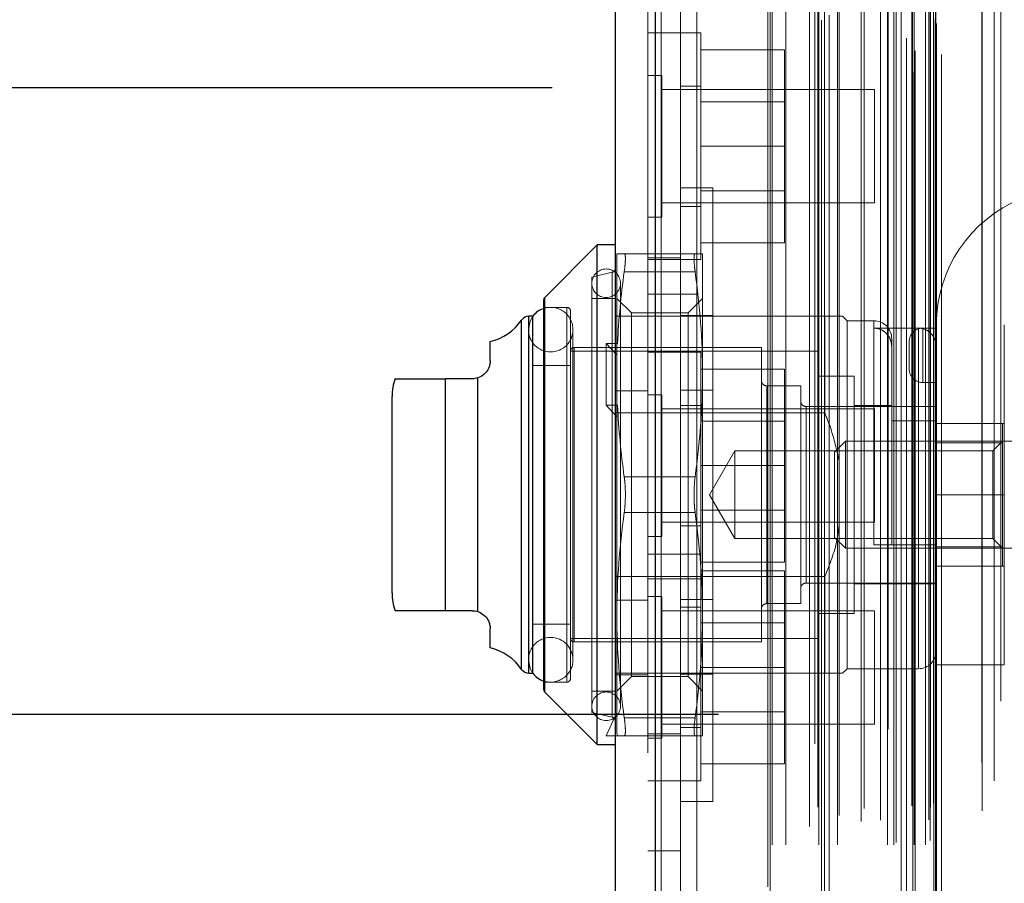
# Model space of a CAD drawing. Header units: inches. Extents: x 0.2 to 10.8, y 0.2 to 8.2.
# Tile 164 of 176: x 6.0025 to 6.1111, y 4.9747 to 5.0699. Entities that reach past the tile are written whole.
import ezdxf

# ---------------------------------------------------------------- set-up
doc = ezdxf.new("R2010")
doc.units = ezdxf.units.IN
doc.header["$MEASUREMENT"] = 0
doc.linetypes.add('HIDDEN', pattern=[0.07500000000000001, 0.05, -0.025])
doc.layers.add('DIMENSIONS', color=140, linetype='Continuous')
doc.styles.add('SLDTEXTSTYLE0', font='TXT', dxfattribs={"width": 0.7})
doc.dimstyles.new('SLDDIMSTYLE0', dxfattribs={"dimtxt": 0.0849609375, "dimasz": 0.13, "dimexe": 0, "dimexo": 0.0625, "dimgap": 0.021240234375, "dimtad": 0, "dimtih": 1, "dimtoh": 1, "dimlfac": 20, "dimrnd": 1e-09, "dimzin": 12, "dimdsep": 46, "dimtxsty": 'SLDTEXTSTYLE0', "dimsah": 1, "dimcen": 0.09, "dimadec": 0, "dimazin": 3, "dimtfac": 1, "dimtofl": 0, "dimtmove": 0, "dimatfit": 3, "dimfxl": 0, "dimfrac": 2, "dimtolj": 1, "dimtzin": 12, "dimarcsym": 0})
doc.dimstyles.new('SLDDIMSTYLE5', dxfattribs={"dimtxt": 0.0849609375, "dimasz": 0.13, "dimexe": 0, "dimexo": 0.0625, "dimgap": 0.021240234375, "dimtad": 0, "dimtih": 1, "dimtoh": 1, "dimdec": 4, "dimlfac": 20, "dimzin": 12, "dimdsep": 46, "dimtxsty": 'SLDTEXTSTYLE0', "dimsah": 1, "dimcen": 0.09, "dimadec": 0, "dimazin": 3, "dimtfac": 1, "dimtdec": 0, "dimtofl": 0, "dimtmove": 0, "dimatfit": 3, "dimfxl": 0, "dimfrac": 2, "dimtolj": 1, "dimtzin": 12, "dimarcsym": 0})

# ---------------------------------------------------------------- blocks, each defined once
blk = doc.blocks.new('_D_19')
at = {"layer": 'DIMENSIONS'}
blk.add_line((6.500331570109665, 5.39145029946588), (6.024666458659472, 5.39145029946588), dxfattribs=at)
for points in [[(6.149666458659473, 5.39145029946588), (6.184419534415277, 5.518305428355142), (6.144682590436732, 5.522885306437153)], [(6.201803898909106, 5.156273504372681), (6.252833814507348, 5.035046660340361), (6.286912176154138, 5.055990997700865)]]:
    blk.add_solid(points, dxfattribs=at)
at = {"layer": 'DIMENSIONS', "insert": (6.061264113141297, 5.314680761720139), "char_height": 0.08333333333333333, "attachment_point": 1, "style": 'SLDTEXTSTYLE0'}
blk.add_mtext('25°', dxfattribs=at)
blk = doc.blocks.new('_D_20')
at = {"layer": 'DIMENSIONS'}
for p, q in [((6.079613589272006, 4.993289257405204), (5.633181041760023, 4.993289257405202)), ((5.758181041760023, 4.993289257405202), (5.758181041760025, 4.1129049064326)), ((5.561267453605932, 3.958853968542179), (5.532737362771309, 3.958853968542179)), ((5.532737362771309, 3.958853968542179), (5.532737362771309, 3.823823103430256)), ((5.955094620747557, 3.958853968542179), (5.983624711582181, 3.958853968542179)), ((5.983624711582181, 3.958853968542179), (5.983624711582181, 3.823823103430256)), ((5.532737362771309, 3.823823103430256), (5.561267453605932, 3.823823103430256)), ((5.983624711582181, 3.823823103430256), (5.955094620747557, 3.823823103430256)), ((5.758181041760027, 2.869089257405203), (5.758181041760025, 3.804803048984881)), ((6.079613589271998, 2.869089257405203), (5.633181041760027, 2.869089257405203))]:
    blk.add_line(p, q, dxfattribs=at)
for points in [[(5.758181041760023, 4.993289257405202), (5.738181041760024, 4.863289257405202), (5.778181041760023, 4.863289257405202)], [(5.758181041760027, 2.869089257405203), (5.778181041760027, 2.999089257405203), (5.738181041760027, 2.999089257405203)]]:
    blk.add_solid(points, dxfattribs=at)
at = {"layer": 'DIMENSIONS', "char_height": 0.08333333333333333, "attachment_point": 1, "style": 'SLDTEXTSTYLE0'}
for s, insert in [('42.48', (5.596606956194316, 4.085296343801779)), ('1079.1', (5.561267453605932, 3.93124541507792))]:
    blk.add_mtext(s, dxfattribs=dict(at, insert=insert))
blk = doc.blocks.new('_D_21')
at = {"layer": 'DIMENSIONS'}
for p, q in [((6.061263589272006, 5.062439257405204), (5.218757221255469, 5.062439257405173)), ((5.343757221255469, 5.062439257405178), (5.343757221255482, 4.696759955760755)), ((5.146843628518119, 4.566628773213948), (5.118313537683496, 4.566628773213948)), ((5.118313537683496, 4.566628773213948), (5.118313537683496, 4.431597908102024)), ((5.540670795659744, 4.566628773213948), (5.569200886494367, 4.566628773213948)), ((5.569200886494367, 4.566628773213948), (5.569200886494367, 4.431597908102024)), ((5.118313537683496, 4.431597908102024), (5.146843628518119, 4.431597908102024)), ((5.569200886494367, 4.431597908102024), (5.540670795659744, 4.431597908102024)), ((5.343757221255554, 2.799889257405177), (5.343757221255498, 4.277546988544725)), ((6.061263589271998, 2.799889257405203), (5.218757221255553, 2.799889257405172))]:
    blk.add_line(p, q, dxfattribs=at)
for points in [[(5.343757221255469, 5.062439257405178), (5.323757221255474, 4.932439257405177), (5.363757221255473, 4.932439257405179)], [(5.343757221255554, 2.799889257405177), (5.363757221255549, 2.929889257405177), (5.32375722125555, 2.929889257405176)]]:
    blk.add_solid(points, dxfattribs=at)
at = {"layer": 'DIMENSIONS', "char_height": 0.08333333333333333, "attachment_point": 1, "style": 'SLDTEXTSTYLE0'}
for s, insert in [('45.25', (5.182183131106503, 4.693071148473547)), ('1149.4', (5.146843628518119, 4.539020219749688)), ('OPENING', (5.08172017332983, 4.38496930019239))]:
    blk.add_mtext(s, dxfattribs=dict(at, insert=insert))

msp = doc.modelspace()

# ---------------------------------------------------------------- linework, layer by layer
at = {"color": 7, "linetype": 'HIDDEN', "lineweight": 18}
for p, q in [((6.101046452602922, 2.764109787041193), (6.101046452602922, 5.098275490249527)), ((6.101046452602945, 2.764109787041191), (6.101046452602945, 5.098275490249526)), ((6.101301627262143, 2.766512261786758), (6.101301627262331, 5.095873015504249)), ((6.104206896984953, 2.766110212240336), (6.104206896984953, 5.096275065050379)), ((6.099763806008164, 2.767150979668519), (6.099763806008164, 5.0952342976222)), ((6.100995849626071, 5.095819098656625), (6.100995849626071, 2.766566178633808)), ((6.110739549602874, 5.094776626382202), (6.110739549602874, 2.767608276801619)), ((6.100359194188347, 2.767903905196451), (6.100359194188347, 5.094481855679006)), ((6.103627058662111, 2.769400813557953), (6.103627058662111, 5.092984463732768)), ((6.103643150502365, 2.769526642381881), (6.103643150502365, 5.092858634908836)), ((6.090959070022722, 2.769889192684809), (6.090959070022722, 5.092496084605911)), ((6.091818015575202, 2.770443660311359), (6.091818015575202, 5.091939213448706)), ((6.098325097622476, 5.091689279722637), (6.098325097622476, 2.770698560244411)), ((6.103356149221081, 2.769979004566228), (6.103356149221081, 5.092406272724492)), ((6.103356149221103, 2.769979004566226), (6.103356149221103, 5.092406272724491)), ((6.072669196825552, 5.090824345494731), (6.072669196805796, 2.771560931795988)), ((6.073294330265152, 2.771560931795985), (6.073294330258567, 5.090824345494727)), ((6.073294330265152, 5.090824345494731), (6.073294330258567, 2.771560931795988)), ((6.099745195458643, 2.771679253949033), (6.099745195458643, 5.090706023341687)), ((6.090250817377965, 5.090071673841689), (6.090250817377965, 2.772306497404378)), ((6.071806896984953, 5.089057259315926), (6.071806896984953, 2.773328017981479)), ((6.085299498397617, 2.773852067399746), (6.085299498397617, 5.088533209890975)), ((6.091309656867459, 2.773070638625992), (6.091309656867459, 5.089314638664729)), ((6.085039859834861, 2.77429050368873), (6.085039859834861, 5.08809477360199)), ((6.108677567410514, 5.088017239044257), (6.108677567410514, 2.774366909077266)), ((6.085539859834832, 2.778920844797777), (6.085539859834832, 5.083464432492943)), ((6.085539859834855, 2.778920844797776), (6.085539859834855, 5.083464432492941)), ((6.087059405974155, 2.778920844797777), (6.087059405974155, 5.083464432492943)), ((6.090553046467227, 5.083067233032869), (6.090553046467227, 2.779319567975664)), ((6.090680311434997, 2.778920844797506), (6.090680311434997, 5.083464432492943)), ((6.092747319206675, 2.778920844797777), (6.092747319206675, 5.083464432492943)), ((6.095670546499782, 5.082922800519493), (6.095670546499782, 2.779460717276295)), ((6.098249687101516, 2.778920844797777), (6.098249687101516, 5.083464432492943)), ((6.098953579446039, 5.083464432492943), (6.098953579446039, 2.778920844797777)), ((6.098953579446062, 2.778920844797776), (6.098953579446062, 5.083464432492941)), ((6.099203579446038, 2.779170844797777), (6.099203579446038, 5.083214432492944)), ((6.100953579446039, 5.083214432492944), (6.100953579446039, 2.779170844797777)), ((6.101203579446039, 2.778920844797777), (6.101203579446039, 5.083464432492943)), ((6.10120357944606, 5.083464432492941), (6.10120357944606, 2.778920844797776)), ((6.102447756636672, 2.778920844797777), (6.102447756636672, 5.083464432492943)), ((6.102447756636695, 2.778920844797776), (6.102447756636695, 5.083464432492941)), ((6.102953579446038, 2.779420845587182), (6.102953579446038, 5.082964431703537)), ((6.10295357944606, 2.779420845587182), (6.10295357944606, 5.082964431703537)), ((6.07720689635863, 5.081667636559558), (6.07720689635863, 5.039667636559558)), ((6.089644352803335, 2.780940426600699), (6.089644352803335, 5.081444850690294)), ((6.095342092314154, 2.781497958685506), (6.095342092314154, 5.080887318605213)), ((6.095342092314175, 2.781497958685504), (6.095342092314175, 5.080887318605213)), ((6.09747514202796, 2.781645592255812), (6.09747514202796, 5.080738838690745)), ((6.10280689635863, 5.081667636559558), (6.10280689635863, 2.780717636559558)), ((6.092908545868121, 2.782163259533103), (6.092908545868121, 5.080226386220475)), ((6.102995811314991, 2.783068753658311), (6.102995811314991, 5.07931652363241)), ((6.102995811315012, 2.783068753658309), (6.102995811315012, 5.079316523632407)), ((6.103324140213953, 2.783532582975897), (6.103324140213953, 5.078852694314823)), ((6.103324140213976, 2.783532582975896), (6.103324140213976, 5.078852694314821)), ((6.110039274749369, 2.785986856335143), (6.110039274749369, 5.076398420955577)), ((6.075406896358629, 5.072025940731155), (6.075406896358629, 5.039667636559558)), ((6.075406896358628, 5.068475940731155), (6.071806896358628, 5.068475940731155)), ((6.077656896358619, 5.068475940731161), (6.075406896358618, 5.068475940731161)), ((6.077656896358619, 5.055975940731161), (6.077656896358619, 5.068475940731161)), ((6.077656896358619, 5.066625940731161), (6.086906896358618, 5.066625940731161)), ((6.086906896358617, 5.055975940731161), (6.086906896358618, 5.066625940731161)), ((6.073369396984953, 5.063788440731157), (6.071806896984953, 5.063788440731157)), ((6.073369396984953, 5.055975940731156), (6.073369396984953, 5.063788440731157)), ((6.096806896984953, 5.062225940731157), (6.073369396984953, 5.062225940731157)), ((6.077656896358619, 5.06260094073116), (6.075406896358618, 5.06260094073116)), ((6.096806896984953, 5.055975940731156), (6.096806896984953, 5.062225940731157)), ((6.086906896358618, 5.06087344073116), (6.077656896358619, 5.06087344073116)), ((6.073369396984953, 5.048163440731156), (6.073369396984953, 5.055975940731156)), ((6.077656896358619, 5.04347594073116), (6.077656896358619, 5.055975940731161)), ((6.077656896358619, 5.055975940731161), (6.086906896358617, 5.055975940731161)), ((6.086906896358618, 5.045325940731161), (6.086906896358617, 5.055975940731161)), ((6.096806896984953, 5.049725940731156), (6.096806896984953, 5.055975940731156)), ((6.079006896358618, 5.05139090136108), (6.075406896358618, 5.05139090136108)), ((6.079006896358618, 5.05139090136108), (6.079006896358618, 5.017540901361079)), ((6.077656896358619, 5.05107844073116), (6.086906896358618, 5.05107844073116)), ((6.073369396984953, 5.049725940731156), (6.096806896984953, 5.049725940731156)), ((6.075406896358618, 5.04935094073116), (6.077656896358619, 5.04935094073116)), ((6.071806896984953, 5.048163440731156), (6.073369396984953, 5.048163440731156)), ((6.077656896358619, 5.045325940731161), (6.086906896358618, 5.045325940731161)), ((6.06840374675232, 5.034091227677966), (6.06840374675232, 5.044115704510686)), ((6.069218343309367, 5.044115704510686), (6.077037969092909, 5.044115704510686)), ((6.077852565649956, 5.030828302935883), (6.077852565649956, 5.044115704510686)), ((6.075406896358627, 5.043675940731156), (6.071806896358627, 5.043675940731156)), ((6.071806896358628, 5.043475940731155), (6.075406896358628, 5.043475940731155)), ((6.075406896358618, 5.04347594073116), (6.077656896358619, 5.04347594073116)), ((6.067901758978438, 5.042077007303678), (6.065647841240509, 5.041556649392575)), ((6.065647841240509, 5.017540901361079), (6.065647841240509, 5.041556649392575)), ((6.067901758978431, 4.993026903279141), (6.067901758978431, 5.042054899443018)), ((6.067901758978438, 4.993026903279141), (6.067901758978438, 5.042054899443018)), ((6.067901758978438, 4.993026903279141), (6.067901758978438, 5.042054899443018)), ((6.069218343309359, 5.042147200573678), (6.077037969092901, 5.042147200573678)), ((6.069218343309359, 5.042147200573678), (6.077037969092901, 5.042147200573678)), ((6.069218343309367, 5.042147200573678), (6.077037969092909, 5.042147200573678)), ((6.069218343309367, 5.042147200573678), (6.077037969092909, 5.042147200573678)), ((6.069218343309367, 5.042147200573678), (6.077037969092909, 5.042147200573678)), ((6.069218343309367, 5.042147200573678), (6.077037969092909, 5.042147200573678)), ((6.068797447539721, 4.994214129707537), (6.068797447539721, 5.040867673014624)), ((6.07720689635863, 5.039667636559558), (6.07180689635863, 5.039667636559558)), ((6.07540689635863, 5.039667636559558), (6.07540689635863, 2.822717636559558)), ((6.077206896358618, 2.822717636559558), (6.077206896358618, 5.039667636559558)), ((6.077206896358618, 2.822717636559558), (6.077206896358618, 5.039667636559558)), ((6.07720689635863, 5.039667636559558), (6.07720689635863, 2.822717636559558)), ((6.07720689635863, 5.039667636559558), (6.07720689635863, 2.822717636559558)), ((6.060448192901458, 5.039309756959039), (6.060448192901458, 4.995772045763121)), ((6.06044819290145, 4.99579396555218), (6.06044819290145, 5.039287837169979)), ((6.060448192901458, 4.99579396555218), (6.060448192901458, 5.039287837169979)), ((6.068206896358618, 5.039194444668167), (6.065647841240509, 5.039194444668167)), ((6.070002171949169, 5.037596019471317), (6.06840374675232, 5.039194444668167)), ((6.077852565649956, 5.039194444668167), (6.076254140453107, 5.037596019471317)), ((6.058707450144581, 5.037225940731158), (6.058707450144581, 4.997855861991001)), ((6.058707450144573, 4.997878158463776), (6.058707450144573, 5.037203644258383)), ((6.058707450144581, 4.997878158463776), (6.058707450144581, 5.037203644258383)), ((6.059151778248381, 5.037225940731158), (6.059134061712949, 5.037225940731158)), ((6.062891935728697, 5.038210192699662), (6.060332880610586, 5.038210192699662)), ((6.06289193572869, 4.996959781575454), (6.06289193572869, 5.038122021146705)), ((6.062891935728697, 4.996959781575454), (6.062891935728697, 5.038122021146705)), ((6.062891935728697, 4.996959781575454), (6.062891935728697, 5.038122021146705)), ((6.063285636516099, 5.017540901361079), (6.063285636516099, 5.037816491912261)), ((6.071806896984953, 5.037225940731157), (6.068206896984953, 5.037225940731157)), ((6.070002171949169, 4.997485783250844), (6.070002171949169, 5.037596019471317)), ((6.076254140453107, 5.037596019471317), (6.070002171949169, 5.037596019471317)), ((6.091336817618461, 5.037225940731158), (6.071806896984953, 5.037225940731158)), ((6.079006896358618, 5.037315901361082), (6.075406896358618, 5.037315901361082)), ((6.076254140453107, 4.997485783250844), (6.076254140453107, 5.037596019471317)), ((6.091336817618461, 5.026561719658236), (6.091336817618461, 5.037225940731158)), ((6.093797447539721, 5.036733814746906), (6.093305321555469, 5.037225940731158)), ((6.057899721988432, 5.036804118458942), (6.057899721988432, 4.998277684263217)), ((6.057899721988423, 4.998299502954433), (6.057899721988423, 5.036782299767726)), ((6.057899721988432, 4.998299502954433), (6.057899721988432, 5.036782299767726)), ((6.093797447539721, 5.017540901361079), (6.093797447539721, 5.036733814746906)), ((6.096750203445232, 5.036733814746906), (6.093797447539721, 5.036733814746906)), ((6.096750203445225, 5.012029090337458), (6.096750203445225, 5.036646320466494)), ((6.096750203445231, 5.012029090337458), (6.096750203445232, 5.036646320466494)), ((6.096750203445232, 5.012029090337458), (6.096750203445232, 5.036646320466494)), ((6.103639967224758, 5.017539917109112), (6.10363996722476, 5.036289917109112)), ((6.111139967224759, 5.036289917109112), (6.111139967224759, 5.017539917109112)), ((6.058641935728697, 5.035749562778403), (6.058641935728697, 4.999332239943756)), ((6.063563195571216, 4.999332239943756), (6.063563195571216, 5.035749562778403)), ((6.101671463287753, 5.03592534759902), (6.096750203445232, 5.03592534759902)), ((6.101671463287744, 5.03592534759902), (6.101671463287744, 4.998438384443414)), ((6.101671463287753, 5.03592534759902), (6.101671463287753, 4.998438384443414)), ((6.101671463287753, 5.03592534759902), (6.101671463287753, 4.998438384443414)), ((6.102139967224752, 5.035914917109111), (6.102139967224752, 5.029914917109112)), ((6.102139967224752, 5.029914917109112), (6.102139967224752, 5.035914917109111)), ((6.10213996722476, 5.035914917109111), (6.10213996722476, 5.029914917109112)), ((6.10213996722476, 5.029914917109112), (6.10213996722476, 5.035914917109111)), ((6.10213996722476, 5.035914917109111), (6.10213996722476, 5.029914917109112)), ((6.10213996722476, 5.035914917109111), (6.10363996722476, 5.035914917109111)), ((6.10213996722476, 5.029914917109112), (6.10213996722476, 5.035914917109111)), ((6.068481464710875, 5.03423785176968), (6.067222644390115, 5.03423785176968)), ((6.067222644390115, 5.03423785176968), (6.067222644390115, 5.027418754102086)), ((6.067222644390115, 5.03423785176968), (6.06840374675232, 5.032958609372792)), ((6.068481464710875, 5.03423785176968), (6.06840374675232, 5.034091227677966)), ((6.06840374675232, 5.034091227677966), (6.06840374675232, 5.032958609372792)), ((6.09871870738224, 5.012029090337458), (6.09871870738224, 5.034765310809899)), ((6.100639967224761, 5.034414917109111), (6.100639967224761, 5.031414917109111)), ((6.090647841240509, 5.033387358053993), (6.063285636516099, 5.033387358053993)), ((6.084348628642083, 5.033781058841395), (6.0636793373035, 5.033781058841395)), ((6.063679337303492, 5.001389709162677), (6.063679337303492, 5.033692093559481)), ((6.0636793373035, 5.001389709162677), (6.0636793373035, 5.033692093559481)), ((6.0636793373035, 5.001389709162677), (6.0636793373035, 5.033692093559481)), ((6.06840374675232, 5.032958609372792), (6.06840374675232, 5.027272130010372)), ((6.075406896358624, 5.033275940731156), (6.071806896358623, 5.033275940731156)), ((6.077656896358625, 5.03325094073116), (6.075406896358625, 5.03325094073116)), ((6.077656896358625, 5.011000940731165), (6.077656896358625, 5.03325094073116)), ((6.084348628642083, 5.017540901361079), (6.084348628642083, 5.033781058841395)), ((6.090647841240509, 5.017540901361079), (6.090647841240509, 5.033387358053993)), ((6.063285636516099, 5.031812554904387), (6.059151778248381, 5.031812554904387)), ((6.077656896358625, 5.03140094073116), (6.086906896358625, 5.03140094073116)), ((6.077852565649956, 5.004253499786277), (6.077852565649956, 5.030828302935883)), ((6.086906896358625, 5.02075094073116), (6.086906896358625, 5.03140094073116)), ((6.049506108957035, 5.03033617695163), (6.049506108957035, 5.004745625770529)), ((6.049506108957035, 5.004745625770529), (6.049506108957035, 5.03033617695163)), ((6.049506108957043, 5.004745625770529), (6.049506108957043, 5.03033617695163)), ((6.049506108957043, 5.03033617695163), (6.049506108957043, 5.004745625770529)), ((6.049506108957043, 5.03033617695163), (6.049506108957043, 5.004745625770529)), ((6.053053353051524, 5.0046537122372), (6.053053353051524, 5.030428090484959)), ((6.053053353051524, 5.030428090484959), (6.053053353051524, 5.0046537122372)), ((6.053053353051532, 5.0046537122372), (6.053053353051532, 5.030428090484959)), ((6.053053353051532, 5.030428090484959), (6.053053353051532, 5.0046537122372)), ((6.053053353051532, 5.030428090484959), (6.053053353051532, 5.0046537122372)), ((6.094584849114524, 5.030631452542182), (6.090647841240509, 5.030631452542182)), ((6.094584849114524, 5.017540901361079), (6.094584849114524, 5.030631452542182)), ((6.10213996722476, 5.029914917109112), (6.10363996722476, 5.029914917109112)), ((6.071806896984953, 5.02900077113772), (6.068206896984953, 5.02900077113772)), ((6.073369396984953, 5.028563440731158), (6.071806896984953, 5.028563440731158)), ((6.073369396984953, 5.012938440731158), (6.073369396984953, 5.028563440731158)), ((6.079006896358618, 5.029090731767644), (6.075406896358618, 5.029090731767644)), ((6.0886793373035, 5.029548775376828), (6.084939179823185, 5.029548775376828)), ((6.084939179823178, 5.005620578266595), (6.084939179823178, 5.029461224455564)), ((6.084939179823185, 5.005620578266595), (6.084939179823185, 5.029461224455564)), ((6.084939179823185, 5.005620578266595), (6.084939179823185, 5.029461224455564)), ((6.0886793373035, 5.017540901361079), (6.0886793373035, 5.029548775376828)), ((6.068481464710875, 5.027418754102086), (6.067222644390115, 5.027418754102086)), ((6.067222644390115, 5.027418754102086), (6.06840374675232, 5.026139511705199)), ((6.091336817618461, 5.026561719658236), (6.068206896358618, 5.026561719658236)), ((6.068481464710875, 5.027418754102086), (6.06840374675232, 5.027272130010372)), ((6.06840374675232, 5.004253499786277), (6.06840374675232, 5.027272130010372)), ((6.096806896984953, 5.027000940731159), (6.073369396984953, 5.027000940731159)), ((6.077656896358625, 5.02737594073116), (6.075406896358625, 5.02737594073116)), ((6.10363996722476, 5.027284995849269), (6.089269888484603, 5.027284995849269)), ((6.089269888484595, 5.007819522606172), (6.089269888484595, 5.027262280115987)), ((6.089269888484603, 5.007819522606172), (6.089269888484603, 5.027262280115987)), ((6.089269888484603, 5.007819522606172), (6.089269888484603, 5.027262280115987)), ((6.09871870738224, 5.027383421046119), (6.094584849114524, 5.027383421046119)), ((6.096806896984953, 5.014500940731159), (6.096806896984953, 5.027000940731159)), ((6.086906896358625, 5.02564844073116), (6.077656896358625, 5.02564844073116)), ((6.10363996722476, 5.025695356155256), (6.09871870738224, 5.025695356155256)), ((6.10363996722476, 5.025414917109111), (6.111139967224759, 5.025414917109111)), ((6.110923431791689, 5.023280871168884), (6.110923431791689, 5.025414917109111)), ((6.09362717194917, 5.023446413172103), (6.092419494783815, 5.022238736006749)), ((6.09362717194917, 5.017540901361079), (6.09362717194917, 5.023446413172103)), ((6.113088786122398, 5.023446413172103), (6.09362717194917, 5.023446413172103)), ((6.110923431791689, 5.023280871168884), (6.10363996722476, 5.023280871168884)), ((6.110923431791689, 5.023446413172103), (6.109857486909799, 5.022380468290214)), ((6.110923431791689, 5.011800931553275), (6.110923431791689, 5.023280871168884)), ((6.081397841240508, 5.022380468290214), (6.078603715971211, 5.017540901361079)), ((6.081397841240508, 5.017540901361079), (6.081397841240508, 5.022380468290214)), ((6.109857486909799, 5.022380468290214), (6.081397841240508, 5.022380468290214)), ((6.092419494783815, 5.017540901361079), (6.092419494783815, 5.022238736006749)), ((6.109857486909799, 5.012701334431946), (6.109857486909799, 5.022380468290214)), ((6.077656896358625, 5.02075094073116), (6.086906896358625, 5.02075094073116)), ((6.086906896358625, 5.01010094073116), (6.086906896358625, 5.02075094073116)), ((6.069218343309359, 5.019509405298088), (6.077037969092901, 5.019509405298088)), ((6.069218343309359, 5.019509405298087), (6.077037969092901, 5.019509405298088)), ((6.069218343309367, 5.019509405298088), (6.077037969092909, 5.019509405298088)), ((6.069218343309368, 5.019509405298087), (6.077037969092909, 5.019509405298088)), ((6.069218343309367, 5.019509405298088), (6.077037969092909, 5.019509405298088)), ((6.069218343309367, 5.019509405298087), (6.077037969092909, 5.019509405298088)), ((6.063285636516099, 4.997265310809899), (6.063285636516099, 5.017540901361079)), ((6.065647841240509, 4.993525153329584), (6.065647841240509, 5.017540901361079)), ((6.078603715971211, 5.017540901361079), (6.081397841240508, 5.012701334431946)), ((6.079006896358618, 5.017540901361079), (6.079006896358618, 4.983690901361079)), ((6.081397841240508, 5.012701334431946), (6.081397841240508, 5.017540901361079)), ((6.084348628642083, 5.001300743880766), (6.084348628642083, 5.017540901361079)), ((6.0886793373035, 5.005533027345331), (6.0886793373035, 5.017540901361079)), ((6.090647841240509, 5.001694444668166), (6.090647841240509, 5.017540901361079)), ((6.092419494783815, 5.012843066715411), (6.092419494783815, 5.017540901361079)), ((6.09362717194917, 5.011635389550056), (6.09362717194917, 5.017540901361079)), ((6.093797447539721, 4.998347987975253), (6.093797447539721, 5.017540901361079)), ((6.094584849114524, 5.004450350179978), (6.094584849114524, 5.017540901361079)), ((6.10363996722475, 5.017539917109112), (6.111139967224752, 5.017539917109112)), ((6.10363996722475, 5.017539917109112), (6.111139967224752, 5.017539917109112)), ((6.103639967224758, 5.017539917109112), (6.111139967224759, 5.017539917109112)), ((6.103639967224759, 5.017539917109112), (6.11113996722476, 5.017539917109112)), ((6.103639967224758, 5.017539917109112), (6.111139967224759, 5.017539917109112)), ((6.10363996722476, 4.998789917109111), (6.103639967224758, 5.017539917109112)), ((6.103639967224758, 5.017539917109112), (6.111139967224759, 5.017539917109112)), ((6.111139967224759, 4.998789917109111), (6.111139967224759, 5.017539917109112)), ((6.069218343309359, 5.015572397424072), (6.077037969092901, 5.015572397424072)), ((6.069218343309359, 5.015572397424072), (6.077037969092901, 5.015572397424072)), ((6.069218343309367, 5.015572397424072), (6.077037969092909, 5.015572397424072)), ((6.069218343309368, 5.015572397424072), (6.077037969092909, 5.015572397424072)), ((6.069218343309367, 5.015572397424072), (6.077037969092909, 5.015572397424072)), ((6.069218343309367, 5.015572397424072), (6.077037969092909, 5.015572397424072)), ((6.077656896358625, 5.015853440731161), (6.086906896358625, 5.015853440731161)), ((6.073369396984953, 5.014500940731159), (6.096806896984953, 5.014500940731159)), ((6.075406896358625, 5.01412594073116), (6.077656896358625, 5.01412594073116)), ((6.071806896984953, 5.012938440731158), (6.073369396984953, 5.012938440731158)), ((6.081397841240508, 5.012701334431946), (6.109857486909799, 5.012701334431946)), ((6.092419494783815, 5.01284306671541), (6.09362717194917, 5.011635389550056)), ((6.109857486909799, 5.012701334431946), (6.110923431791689, 5.011635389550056)), ((6.09362717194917, 5.011635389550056), (6.113088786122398, 5.011635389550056)), ((6.101671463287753, 5.012029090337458), (6.096750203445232, 5.012029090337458)), ((6.110923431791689, 5.011800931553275), (6.10363996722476, 5.011800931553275)), ((6.110923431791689, 5.009666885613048), (6.110923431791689, 5.011800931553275)), ((6.07540689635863, 5.011000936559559), (6.07180689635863, 5.011000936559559)), ((6.077656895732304, 5.011000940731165), (6.075406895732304, 5.011000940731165)), ((6.077656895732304, 4.998500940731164), (6.077656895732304, 5.011000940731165)), ((6.077656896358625, 5.01010094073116), (6.086906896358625, 5.01010094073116)), ((6.077656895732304, 5.009150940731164), (6.086906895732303, 5.009150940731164)), ((6.086906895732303, 4.998500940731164), (6.086906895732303, 5.009150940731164)), ((6.110923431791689, 5.009666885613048), (6.10363996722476, 5.009666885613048)), ((6.10363996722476, 5.009664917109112), (6.111139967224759, 5.009664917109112)), ((6.091336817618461, 5.008520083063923), (6.068206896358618, 5.008520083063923)), ((6.071806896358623, 5.008275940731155), (6.075406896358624, 5.008275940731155)), ((6.075406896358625, 5.00825094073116), (6.077656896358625, 5.00825094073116)), ((6.091336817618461, 4.997855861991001), (6.091336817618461, 5.008520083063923)), ((6.089269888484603, 5.007796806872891), (6.10363996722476, 5.007796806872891)), ((6.094584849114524, 5.00769838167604), (6.10363996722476, 5.00769838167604)), ((6.071806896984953, 5.005901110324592), (6.068206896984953, 5.005901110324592)), ((6.07336939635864, 5.006313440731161), (6.07180689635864, 5.006313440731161)), ((6.07336939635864, 4.99850094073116), (6.07336939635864, 5.006313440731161)), ((6.079006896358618, 5.005991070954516), (6.075406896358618, 5.005991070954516)), ((6.09680689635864, 5.004750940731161), (6.07336939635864, 5.004750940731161)), ((6.077656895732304, 5.005125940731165), (6.075406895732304, 5.005125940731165)), ((6.084939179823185, 5.005533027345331), (6.0886793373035, 5.005533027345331)), ((6.09680689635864, 4.99850094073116), (6.09680689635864, 5.004750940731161)), ((6.06840374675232, 4.991259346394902), (6.06840374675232, 5.004253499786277)), ((6.077852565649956, 4.990966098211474), (6.077852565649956, 5.004253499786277)), ((6.090647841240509, 5.004450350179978), (6.094584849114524, 5.004450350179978)), ((6.059151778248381, 5.003269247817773), (6.063285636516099, 5.003269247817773)), ((6.086906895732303, 5.003398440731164), (6.077656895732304, 5.003398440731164)), ((6.063285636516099, 5.001694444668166), (6.090647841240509, 5.001694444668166)), ((6.0636793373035, 5.001300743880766), (6.084348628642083, 5.001300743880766)), ((6.07336939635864, 4.99068844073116), (6.07336939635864, 4.99850094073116)), ((6.077656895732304, 4.986000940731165), (6.077656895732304, 4.998500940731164)), ((6.077656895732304, 4.998500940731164), (6.086906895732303, 4.998500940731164)), ((6.086906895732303, 4.987850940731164), (6.086906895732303, 4.998500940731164)), ((6.093305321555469, 4.997855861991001), (6.093797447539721, 4.998347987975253)), ((6.093797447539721, 4.998347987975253), (6.101671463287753, 4.998347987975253)), ((6.09680689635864, 4.99225094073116), (6.09680689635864, 4.99850094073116)), ((6.103639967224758, 4.998789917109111), (6.111139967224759, 4.998789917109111)), ((6.059134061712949, 4.997855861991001), (6.059151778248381, 4.997855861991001)), ((6.091336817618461, 4.997855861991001), (6.068206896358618, 4.997855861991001)), ((6.071806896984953, 4.997675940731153), (6.068206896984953, 4.997675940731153)), ((6.06840374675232, 4.995887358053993), (6.070002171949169, 4.997485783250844)), ((6.070002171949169, 4.997485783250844), (6.076254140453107, 4.997485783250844)), ((6.079006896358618, 4.997765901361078), (6.075406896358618, 4.997765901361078)), ((6.076254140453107, 4.997485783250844), (6.077852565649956, 4.995887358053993)), ((6.060332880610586, 4.996871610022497), (6.062891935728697, 4.996871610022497)), ((6.065647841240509, 4.995887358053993), (6.068206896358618, 4.995887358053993)), ((6.065647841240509, 4.993525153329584), (6.067901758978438, 4.993004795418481)), ((6.067222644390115, 4.990966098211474), (6.06840374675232, 4.99352458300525)), ((6.069218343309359, 4.992934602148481), (6.077037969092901, 4.992934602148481)), ((6.069218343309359, 4.992934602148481), (6.077037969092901, 4.992934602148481)), ((6.069218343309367, 4.992934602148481), (6.077037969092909, 4.992934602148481)), ((6.069218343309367, 4.992934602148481), (6.077037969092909, 4.992934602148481)), ((6.069218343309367, 4.992934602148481), (6.077037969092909, 4.992934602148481)), ((6.069218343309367, 4.992934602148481), (6.077037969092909, 4.992934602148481)), ((6.077656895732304, 4.993603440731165), (6.086906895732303, 4.993603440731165)), ((6.07336939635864, 4.99225094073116), (6.09680689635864, 4.99225094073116)), ((6.075406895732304, 4.991875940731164), (6.077656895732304, 4.991875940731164)), ((6.068481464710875, 4.990966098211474), (6.067222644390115, 4.990966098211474)), ((6.068481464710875, 4.990966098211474), (6.06840374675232, 4.991259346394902)), ((6.069218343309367, 4.990966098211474), (6.077037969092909, 4.990966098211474)), ((6.071806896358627, 4.991175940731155), (6.075406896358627, 4.991175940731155)), ((6.07180689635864, 4.99068844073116), (6.07336939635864, 4.99068844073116)), ((6.077656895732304, 4.987850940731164), (6.086906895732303, 4.987850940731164)), ((6.07180689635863, 4.986000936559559), (6.07540689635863, 4.986000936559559)), ((6.075406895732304, 4.986000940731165), (6.077656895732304, 4.986000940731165)), ((6.075406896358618, 4.983690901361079), (6.079006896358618, 4.983690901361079)), ((6.075406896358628, 4.978275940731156), (6.071806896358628, 4.978275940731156))]:
    msp.add_line(p, q, dxfattribs=at)
at = {"color": 7, "linetype": 'Continuous', "lineweight": 25}
for p, q in [((6.103581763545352, 2.766110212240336), (6.103581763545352, 5.096275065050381)), ((6.072669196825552, 2.771560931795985), (6.072669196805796, 5.090824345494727)), ((6.068206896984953, 5.089057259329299), (6.068206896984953, 2.773328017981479)), ((6.06623839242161, 5.04509995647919), (6.060448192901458, 5.039309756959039)), ((6.068206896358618, 5.04509995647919), (6.06623839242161, 5.04509995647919)), ((6.06623839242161, 5.017540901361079), (6.06623839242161, 5.04509995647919)), ((6.060332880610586, 5.017540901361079), (6.060332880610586, 5.039031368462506)), ((6.060448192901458, 5.017540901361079), (6.060448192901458, 5.039309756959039)), ((6.059134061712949, 5.037225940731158), (6.058707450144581, 5.037225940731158)), ((6.058707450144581, 5.017540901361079), (6.058707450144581, 5.037225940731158)), ((6.059151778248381, 5.017540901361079), (6.059151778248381, 5.037225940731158)), ((6.057899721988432, 5.017540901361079), (6.057899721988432, 5.036804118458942)), ((6.054427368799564, 5.032304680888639), (6.054427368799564, 5.034435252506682)), ((6.049506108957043, 5.004745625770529), (6.049506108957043, 5.03033617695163)), ((6.052458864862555, 5.03033617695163), (6.049506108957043, 5.03033617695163)), ((6.053053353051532, 5.0046537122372), (6.053053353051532, 5.030428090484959)), ((6.04360059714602, 5.017540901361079), (6.04360059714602, 5.028367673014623)), ((6.04360059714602, 5.006714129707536), (6.04360059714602, 5.017540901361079)), ((6.057899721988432, 4.998277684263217), (6.057899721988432, 5.017540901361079)), ((6.058707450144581, 4.997855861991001), (6.058707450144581, 5.017540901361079)), ((6.059151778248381, 4.997855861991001), (6.059151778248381, 5.017540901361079)), ((6.060332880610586, 4.996050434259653), (6.060332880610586, 5.017540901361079)), ((6.060448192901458, 4.995772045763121), (6.060448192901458, 5.017540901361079)), ((6.06623839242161, 4.989981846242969), (6.06623839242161, 5.017540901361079)), ((6.052458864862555, 5.004745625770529), (6.049506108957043, 5.004745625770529)), ((6.054427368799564, 5.000646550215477), (6.054427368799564, 5.002777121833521)), ((6.058707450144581, 4.997855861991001), (6.059134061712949, 4.997855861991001)), ((6.060448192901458, 4.995772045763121), (6.06623839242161, 4.989981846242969)), ((6.06623839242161, 4.989981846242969), (6.068206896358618, 4.989981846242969))]:
    msp.add_line(p, q, dxfattribs=at)
at = {"color": 7, "linetype": 'HIDDEN', "lineweight": 18, "flags": 128}
for points in [[(6.108684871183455, 5.08266956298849), (6.108684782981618, 3.940455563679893), (6.108684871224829, 2.779709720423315)], [(6.108684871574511, 5.082671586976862), (6.108684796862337, 3.954902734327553), (6.10868487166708, 2.779714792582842)], [(6.059134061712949, 5.037225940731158), (6.05882924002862, 5.03669120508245), (6.058641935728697, 5.035749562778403)], [(6.058641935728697, 4.999332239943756), (6.05882924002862, 4.998390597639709), (6.059134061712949, 4.997855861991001)]]:
    msp.add_lwpolyline(points, dxfattribs=at)
at = {"color": 7, "linetype": 'HIDDEN', "lineweight": 18}
for centre, radius, start, end in [((6.11863996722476, 5.036289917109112), 0.01500000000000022, 112.0193813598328, 180), ((6.067222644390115, 5.040867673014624), 0.001574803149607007, 0, 180), ((6.067813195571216, 5.042460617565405), 0.0003937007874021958, 283.0000000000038, 0), ((6.067222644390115, 5.040867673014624), 0.001574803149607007, 180, 0), ((6.061102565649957, 5.035749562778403), 0.002460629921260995, 0, 108.2280527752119), ((6.062891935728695, 5.037816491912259), 0.0003937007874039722, 3.877732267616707e-10, 89.99999999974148), ((6.096750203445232, 5.034765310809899), 0.001968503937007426, 0, 90), ((6.061102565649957, 5.035749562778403), 0.002460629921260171, 180, 0), ((6.10213996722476, 5.034414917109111), 0.001500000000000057, 90, 180), ((6.0636793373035, 5.033387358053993), 0.0003937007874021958, 90, 180), ((6.10213996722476, 5.031414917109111), 0.001499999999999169, 180, 270.0000000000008), ((6.084939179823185, 5.03013932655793), 0.0005905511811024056, 180, 270.0000000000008), ((6.089269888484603, 5.027875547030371), 0.0005905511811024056, 180, 270.0000000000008), ((6.089269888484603, 5.00720625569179), 0.0005905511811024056, 90, 180.0000000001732), ((6.084939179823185, 5.00494247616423), 0.0005905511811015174, 90, 180), ((6.061102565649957, 4.999332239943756), 0.002460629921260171, 0, 180), ((6.0636793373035, 5.001694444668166), 0.0003937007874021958, 180, 270.0000000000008), ((6.101671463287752, 5.00031649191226), 0.001968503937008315, 270.0000000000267, 2.585154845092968e-11), ((6.061102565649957, 4.999332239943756), 0.002460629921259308, 251.771947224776, 0), ((6.062891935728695, 4.997265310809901), 0.0003937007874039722, 270.0000000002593, 359.9999999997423), ((6.067222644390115, 4.994214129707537), 0.001574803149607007, 0, 180), ((6.067222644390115, 4.994214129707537), 0.001574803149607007, 180, 0), ((6.067813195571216, 4.992621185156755), 0.0003937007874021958, 0, 76.9999999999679)]:
    msp.add_arc(centre, radius, start, end, dxfattribs=at)
at = {"color": 7, "linetype": 'Continuous', "lineweight": 25}
for centre, radius, start, end in [((6.060726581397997, 5.039031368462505), 0.0003937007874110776, 135.000000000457, 179.9999999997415), ((6.058707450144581, 5.036241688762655), 0.0009842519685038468, 90, 145.1500954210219), ((6.061102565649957, 5.035749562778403), 0.002460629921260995, 108.2280527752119, 143.1301023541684), ((6.053053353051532, 5.040178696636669), 0.005905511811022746, 283.454120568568, 325.1500954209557), ((6.049506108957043, 5.028367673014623), 0.005905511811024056, 160.2500112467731, 180), ((6.049506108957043, 5.006714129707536), 0.005905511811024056, 180, 199.608119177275), ((6.053053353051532, 4.99490310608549), 0.005905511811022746, 34.84990457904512, 76.54587943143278), ((6.058707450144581, 4.998840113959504), 0.0009842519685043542, 214.8499045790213, 270.0000000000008), ((6.061102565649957, 4.999332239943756), 0.002460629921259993, 216.8698976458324, 251.771947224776), ((6.060726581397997, 4.996050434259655), 0.0003937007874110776, 180.0000000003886, 224.9999999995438)]:
    msp.add_arc(centre, radius, start, end, dxfattribs=at)
at = {"color": 7, "linetype": 'HIDDEN', "lineweight": 18}
for points in [[(6.06840374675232, 5.044115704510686), (6.06840374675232, 5.044115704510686), (6.068704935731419, 5.044115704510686), (6.069218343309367, 5.044115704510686)], [(6.077037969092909, 5.044115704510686), (6.077551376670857, 5.044115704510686), (6.077852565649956, 5.044115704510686), (6.077852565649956, 5.044115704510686)], [(6.069218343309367, 5.042147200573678), (6.068859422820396, 5.039518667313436), (6.068601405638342, 5.036883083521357), (6.068481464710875, 5.03423785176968)], [(6.077852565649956, 5.030828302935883), (6.077852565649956, 5.03461592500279), (6.077551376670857, 5.038387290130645), (6.077037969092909, 5.042147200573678)], [(6.077037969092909, 5.019509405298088), (6.077551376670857, 5.02326931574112), (6.077852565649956, 5.027040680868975), (6.077852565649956, 5.030828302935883)], [(6.068481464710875, 5.027418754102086), (6.068601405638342, 5.024773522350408), (6.068859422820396, 5.02213793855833), (6.069218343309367, 5.019509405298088)], [(6.069218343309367, 5.015572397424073), (6.068704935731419, 5.011812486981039), (6.06840374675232, 5.008041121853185), (6.06840374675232, 5.004253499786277)], [(6.077037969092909, 5.015572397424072), (6.077551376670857, 5.011812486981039), (6.077852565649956, 5.008041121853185), (6.077852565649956, 5.004253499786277)], [(6.06840374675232, 5.004253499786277), (6.06840374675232, 5.000465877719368), (6.068704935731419, 4.996694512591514), (6.069218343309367, 4.992934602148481)], [(6.077852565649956, 5.004253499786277), (6.077852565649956, 5.000465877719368), (6.077551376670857, 4.996694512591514), (6.077037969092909, 4.992934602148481)], [(6.069218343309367, 4.990966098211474), (6.068859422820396, 4.990966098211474), (6.068601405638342, 4.990966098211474), (6.068481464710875, 4.990966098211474)], [(6.077852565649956, 4.990966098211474), (6.077852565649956, 4.990966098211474), (6.077551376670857, 4.990966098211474), (6.077037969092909, 4.990966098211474)]]:
    msp.add_open_spline(points, degree=3, dxfattribs=at)
for points, knots in [([(6.069218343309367, 5.044115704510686), (6.069259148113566, 5.044115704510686), (6.069289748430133, 5.044071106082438), (6.069331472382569, 5.043893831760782), (6.069342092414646, 5.043760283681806), (6.069342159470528, 5.043417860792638), (6.069331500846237, 5.043204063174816), (6.069290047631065, 5.042719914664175), (6.069259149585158, 5.042446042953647), (6.069218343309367, 5.042147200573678)], [0, 0, 0, 0, 0.25, 0.25, 0.5, 0.5, 0.75, 0.75, 1, 1, 1, 1]), ([(6.077037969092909, 5.042147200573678), (6.076997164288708, 5.042446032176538), (6.076966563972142, 5.042716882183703), (6.076924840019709, 5.043203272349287), (6.07691421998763, 5.04341595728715), (6.076914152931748, 5.043758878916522), (6.076924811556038, 5.043893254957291), (6.076966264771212, 5.044070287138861), (6.076997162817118, 5.044115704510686), (6.077037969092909, 5.044115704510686)], [0, 0, 0, 0, 0.25, 0.25, 0.5, 0.5, 0.75, 0.75, 1, 1, 1, 1]), ([(6.093249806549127, 5.037225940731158), (6.093216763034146, 5.037225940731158), (6.093142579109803, 5.037225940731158), (6.092290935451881, 5.037225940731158), (6.091560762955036, 5.037225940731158), (6.091336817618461, 5.037225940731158)], [0, 0, 0, 0, 0.3576770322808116, 0.802998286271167, 1, 1, 1, 1]), ([(6.096750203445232, 5.03592534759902), (6.097016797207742, 5.03592534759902), (6.09727867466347, 5.035868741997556), (6.097761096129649, 5.035654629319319), (6.097980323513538, 5.035496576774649), (6.098338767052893, 5.035111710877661), (6.09848089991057, 5.034881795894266), (6.098669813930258, 5.034390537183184), (6.09871870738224, 5.034125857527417), (6.09871870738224, 5.033859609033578)], [0, 0, 0, 0, 0.25, 0.25, 0.5, 0.5, 0.75, 0.75, 1, 1, 1, 1]), ([(6.101671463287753, 5.03592534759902), (6.101938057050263, 5.03592534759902), (6.102199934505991, 5.035868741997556), (6.10268235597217, 5.035654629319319), (6.102901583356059, 5.035496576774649), (6.103260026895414, 5.035111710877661), (6.103402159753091, 5.034881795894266), (6.103591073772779, 5.034390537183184), (6.10363996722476, 5.034125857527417), (6.10363996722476, 5.033859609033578)], [0, 0, 0, 0, 0.25, 0.25, 0.5, 0.5, 0.75, 0.75, 1, 1, 1, 1]), ([(6.092908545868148, 5.021313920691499), (6.092646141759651, 5.0225071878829), (6.092252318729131, 5.024298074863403), (6.0915658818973, 5.025995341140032), (6.09133681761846, 5.026561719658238)], [0, 0, 0, 0, 0.6662995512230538, 1, 1, 1, 1]), ([(6.069218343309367, 5.019509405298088), (6.069259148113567, 5.019210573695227), (6.069289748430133, 5.018895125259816), (6.069331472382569, 5.018231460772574), (6.069342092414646, 5.017885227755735), (6.069342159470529, 5.017199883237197), (6.069331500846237, 5.016851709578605), (6.069290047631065, 5.016190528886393), (6.069259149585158, 5.015871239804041), (6.069218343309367, 5.015572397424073)], [0, 0, 0, 0, 0.25, 0.25, 0.5, 0.5, 0.75, 0.75, 1, 1, 1, 1]), ([(6.077037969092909, 5.015572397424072), (6.076997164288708, 5.015871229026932), (6.076966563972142, 5.016186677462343), (6.076924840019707, 5.016850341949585), (6.07691421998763, 5.017196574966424), (6.076914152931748, 5.017881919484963), (6.076924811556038, 5.018230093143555), (6.076966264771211, 5.018891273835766), (6.076997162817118, 5.019210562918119), (6.077037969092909, 5.019509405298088)], [0, 0, 0, 0, 0.25, 0.25, 0.5, 0.5, 0.75, 0.75, 1, 1, 1, 1]), ([(6.091336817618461, 5.008520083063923), (6.091874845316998, 5.009839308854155), (6.092619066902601, 5.011664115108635), (6.092845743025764, 5.013611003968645), (6.092908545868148, 5.014150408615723)], [0, 0, 0, 0, 0.7229401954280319, 0.9999999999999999, 0.9999999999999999, 0.9999999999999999, 0.9999999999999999]), ([(6.10363996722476, 5.012029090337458), (6.10363996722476, 5.012029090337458), (6.10359221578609, 5.012029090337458), (6.103402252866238, 5.012029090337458), (6.10326173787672, 5.012029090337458), (6.102722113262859, 5.012029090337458), (6.102205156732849, 5.012029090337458), (6.101671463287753, 5.012029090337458)], [0, 0, 0, 0, 0.2499999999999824, 0.2499999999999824, 0.4999999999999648, 0.4999999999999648, 1, 1, 1, 1]), ([(6.093249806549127, 4.997855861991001), (6.093216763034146, 4.997855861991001), (6.093142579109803, 4.997855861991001), (6.092290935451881, 4.997855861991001), (6.091560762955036, 4.997855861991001), (6.091336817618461, 4.997855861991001)], [0, 0, 0, 0, 0.3576770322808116, 0.802998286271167, 1, 1, 1, 1]), ([(6.069218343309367, 4.992934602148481), (6.069259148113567, 4.992635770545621), (6.069289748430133, 4.992364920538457), (6.069331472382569, 4.991878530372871), (6.069342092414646, 4.991665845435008), (6.069342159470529, 4.991322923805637), (6.069331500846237, 4.991188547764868), (6.069290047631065, 4.991011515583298), (6.069259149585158, 4.990966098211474), (6.069218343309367, 4.990966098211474)], [0, 0, 0, 0, 0.25, 0.25, 0.5, 0.5, 0.75, 0.75, 1, 1, 1, 1]), ([(6.077037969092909, 4.990966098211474), (6.076997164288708, 4.990966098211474), (6.076966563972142, 4.991010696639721), (6.076924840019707, 4.991187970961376), (6.07691421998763, 4.991321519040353), (6.076914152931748, 4.991663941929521), (6.076924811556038, 4.991877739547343), (6.076966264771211, 4.992361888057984), (6.076997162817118, 4.992635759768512), (6.077037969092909, 4.992934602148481)], [0, 0, 0, 0, 0.25, 0.25, 0.5, 0.5, 0.75, 0.75, 1, 1, 1, 1])]:
    msp.add_open_spline(points, degree=3, knots=knots, dxfattribs=at)
at = {"color": 7, "linetype": 'Continuous', "lineweight": 25}
for points, knots in [([(6.054427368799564, 5.032304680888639), (6.054427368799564, 5.032159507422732), (6.054411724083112, 5.032005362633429), (6.054332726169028, 5.031678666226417), (6.054268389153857, 5.031503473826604), (6.0540665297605, 5.031150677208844), (6.053926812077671, 5.030970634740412), (6.053556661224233, 5.030652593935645), (6.053323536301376, 5.03051368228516), (6.053053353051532, 5.030428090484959)], [0, 0, 0, 0, 0.25, 0.25, 0.5, 0.5, 0.75, 0.75, 1, 1, 1, 1]), ([(6.043994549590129, 5.03033617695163), (6.043983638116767, 5.030336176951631), (6.043957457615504, 5.030336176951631), (6.044301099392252, 5.030336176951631), (6.045091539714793, 5.030336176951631), (6.046391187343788, 5.03033617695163), (6.047851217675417, 5.03033617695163), (6.048990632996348, 5.030336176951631), (6.049506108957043, 5.03033617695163)], [0, 0, 0, 0, 0.1596258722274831, 0.3829991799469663, 0.6077260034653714, 0.7457164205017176, 0.8849611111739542, 0.9999999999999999, 0.9999999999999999, 0.9999999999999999, 0.9999999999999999]), ([(6.049506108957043, 5.004745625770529), (6.049026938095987, 5.004745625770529), (6.048070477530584, 5.004745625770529), (6.046687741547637, 5.004745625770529), (6.045333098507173, 5.004745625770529), (6.044316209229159, 5.004745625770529), (6.043942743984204, 5.004745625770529), (6.043981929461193, 5.004745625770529), (6.043994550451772, 5.004745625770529)], [0, 0, 0, 0, 0.1069754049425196, 0.2135308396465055, 0.356616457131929, 0.5735303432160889, 0.8626412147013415, 1, 1, 1, 1]), ([(6.053053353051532, 5.0046537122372), (6.053323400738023, 5.004568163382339), (6.053554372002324, 5.004430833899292), (6.053925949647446, 5.004112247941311), (6.054065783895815, 5.003932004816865), (6.054267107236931, 5.003580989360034), (6.054331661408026, 5.003406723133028), (6.054411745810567, 5.003077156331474), (6.054427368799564, 5.002922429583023), (6.054427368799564, 5.00277712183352)], [0, 0, 0, 0, 0.25, 0.25, 0.5, 0.5, 0.75, 0.75, 1, 1, 1, 1])]:
    msp.add_open_spline(points, degree=3, knots=knots, dxfattribs=at)
for points in [[(6.053053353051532, 5.030428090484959), (6.052867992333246, 5.030369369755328), (6.052666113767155, 5.03033617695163), (6.052458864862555, 5.03033617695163)], [(6.052458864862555, 5.004745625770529), (6.052666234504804, 5.004745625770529), (6.052867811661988, 5.004712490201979), (6.053053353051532, 5.004653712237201)]]:
    msp.add_open_spline(points, degree=3, dxfattribs=at)

# ---------------------------------------------------------------- dimensions: what is measured, and where the dimension line sits
at = {"layer": 'DIMENSIONS'}
dim = msp.add_angular_dim_2l(base=(6.163065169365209, 5.512828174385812), line1=((6.550331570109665, 5.39145029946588), (6.706142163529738, 5.39145029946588)), line2=((6.124051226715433, 5.120016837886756), (6.706142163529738, 5.39145029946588)), dimstyle='SLDDIMSTYLE5', dxfattribs=at)
dim.commit()
dim.dimension.update_dxf_attribs({"geometry": '_D_19', "text_midpoint": (6.162035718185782, 5.274773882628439), "dimtype": 162})
dim = msp.add_linear_dim(base=(5.343757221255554, 2.799889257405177), p1=(6.111263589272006, 5.062439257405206), p2=(6.111263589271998, 2.799889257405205), angle=90.0000000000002, text='<>\\POPENING', dimstyle='SLDDIMSTYLE0', dxfattribs=at)
dim.commit()
dim.dimension.update_dxf_attribs({"geometry": '_D_21', "text_midpoint": (5.343757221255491, 4.48715347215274), "dimtype": 160})
dim = msp.add_linear_dim(base=(5.758181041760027, 2.869089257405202), p1=(6.129613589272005, 4.993289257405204), p2=(6.129613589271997, 2.869089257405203), angle=90.0000000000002, dimstyle='SLDDIMSTYLE0', dxfattribs=at)
dim.commit()
dim.dimension.update_dxf_attribs({"geometry": '_D_20', "text_midpoint": (5.758181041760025, 3.95885397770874), "dimtype": 160})

doc.saveas('drawing.dxf')
